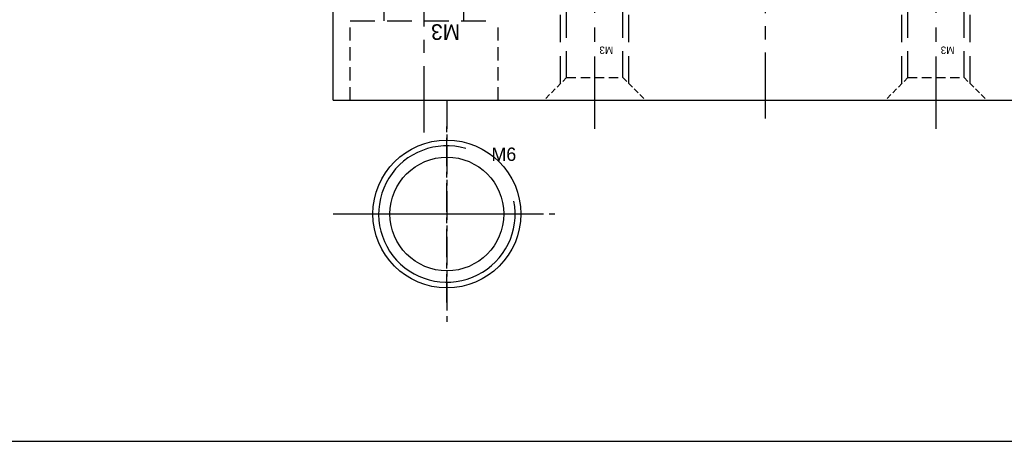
# Model space of a CAD drawing. Header units: millimetres. Extents: x -1657 to 8845, y -11980 to 3013.
# Tile 160 of 256: x 840 to 883, y 641 to 660. Entities that reach past the tile are written whole.
import ezdxf

# ---------------------------------------------------------------- set-up
doc = ezdxf.new("R2010")
doc.units = ezdxf.units.MM
doc.linetypes.add('CENTER', pattern=[2, 1.25, -0.25, 0.25, -0.25])
doc.linetypes.add('DASHED', pattern=[0.75, 0.5, -0.25])
for name, color, linetype in [('图层151', 51, 'Continuous'), ('图层159', 83, 'Continuous'), ('图层167', 7, 'Continuous')]:
    doc.layers.add(name, color=color, linetype=linetype)

# ---------------------------------------------------------------- blocks, each defined once
blk = doc.blocks.new('233C7')
at = {"layer": '图层159', "color": 1, "linetype": 'CENTER', "ltscale": 2.329099}
blk.add_line((3.25, -4.911), (3.25, 8.116), dxfattribs=at)
at = {"layer": '图层159', "color": 4, "linetype": 'DASHED', "ltscale": 1.125}
for p, q in [((1.5, 0), (1.5, 6.5)), ((5, 0), (5, 6.5))]:
    blk.add_line(p, q, dxfattribs=at)
at = {"layer": '图层159', "color": 4, "linetype": 'DASHED', "ltscale": 2.166667}
blk.add_line((0, 0), (6.5, 0), dxfattribs=at)
at = {"layer": '图层159', "color": 4, "linetype": 'DASHED', "ltscale": 1.166667}
for p, q in [((0, -3.5), (0, 0)), ((6.5, -3.5), (6.5, 0))]:
    blk.add_line(p, q, dxfattribs=at)
at = {"layer": '图层159', "linetype": 'DASHED', "ltscale": 3}
blk.add_text('M3', height=0.6863, rotation=180, dxfattribs=at).set_placement((4.832, -0.154))
blk = doc.blocks.new('233FC')
at = {"layer": '图层159', "color": 1, "linetype": 'CENTER', "ltscale": 2.55}
blk.add_line((1.237, -2.258), (1.237, 6.221), dxfattribs=at)
at = {"layer": '图层159', "color": 4, "linetype": 'DASHED', "ltscale": 2.420833}
for p, q in [((-0.262, -0.262), (-0.262, 5)), ((2.737, -0.262), (2.737, 5))]:
    blk.add_line(p, q, dxfattribs=at)
at = {"layer": '图层159', "color": 4, "linetype": 'DASHED', "ltscale": 2.333333}
for p, q in [((0, 0), (0, 5)), ((2.475, 0), (2.475, 5))]:
    blk.add_line(p, q, dxfattribs=at)
at = {"layer": '图层159', "color": 4, "linetype": 'DASHED', "ltscale": 0.471405}
for p, q in [((0, 0), (-1, -1)), ((2.475, 0), (3.475, -1))]:
    blk.add_line(p, q, dxfattribs=at)
at = {"layer": '图层159', "color": 4, "linetype": 'DASHED', "ltscale": 0.825}
blk.add_line((0, 0), (2.475, 0), dxfattribs=at)
at = {"layer": '图层159'}
blk.add_text('M3', height=0.3257, rotation=180, dxfattribs=at).set_placement((2.048, 1.366))
blk = doc.blocks.new('6C')
at = {"color": 1, "linetype": 'CENTER'}
for p, q in [((0, 5), (0, -5)), ((-5, 0), (5, 0))]:
    blk.add_line(p, q, dxfattribs=at)
blk.add_circle((0, 0), 2.5)
at = {"color": 2, "linetype": 'Continuous'}
blk.add_arc((0, 0), 3, 73.9359, 10.9553, dxfattribs=at)
blk.add_text('M6', height=0.5859).set_placement((1.961, 2.337))

msp = doc.modelspace()

# ---------------------------------------------------------------- linework, layer by layer
at = {"layer": '图层151', "color": 1, "linetype": 'CENTER'}
for p, q in [((858.7598, 647.5368), (858.7598, 655.3368)), ((854.8598, 651.4368), (862.6598, 651.4368))]:
    msp.add_line(p, q, dxfattribs=at)
at = {"layer": '图层151', "ltscale": 1.5}
msp.add_line((802.7598, 641.4368), (914.7598, 641.4368), dxfattribs=at)
at = {"layer": '图层151', "ltscale": 4.5}
msp.add_circle((858.7598, 651.4368), 3.25, dxfattribs=at)
at = {"layer": '图层159', "color": 1, "linetype": 'CENTER', "ltscale": 2.32}
msp.add_line((872.7598, 655.6368), (872.7598, 667.2368), dxfattribs=at)
at = {"layer": '图层159', "ltscale": 1.625}
for q in [(853.7598, 666.4368), (891.7598, 656.4368)]:
    msp.add_line((853.7598, 656.4368), q, dxfattribs=at)

# ---------------------------------------------------------------- block references
for name, p in [('233C7', (854.5098, 659.9368)), ('233FC', (864.0223, 657.4368)), ('233FC', (879.0223, 657.4368))]:
    msp.add_blockref(name, p, dxfattribs=at)
at = {"layer": '图层167', "ltscale": 1.125}
msp.add_blockref('6C', (858.7598, 651.4368), dxfattribs=at)

doc.saveas('drawing.dxf')
